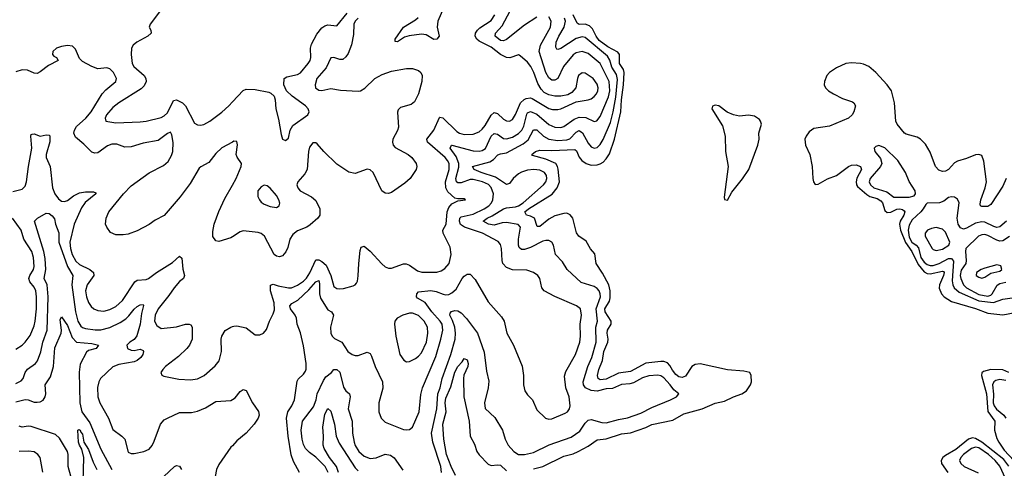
# Model space of a CAD drawing. Header units: inches. Extents: x 1843162 to 1959474, y 907081 to 1016326.
# Tile 131 of 256: x 1878594 to 1885099, y 952878 to 955839. Entities that reach past the tile are written whole.
import ezdxf

# ---------------------------------------------------------------- set-up
doc = ezdxf.new("R2010")
doc.units = ezdxf.units.IN
doc.header["$MEASUREMENT"] = 0
doc.layers.add('B8975', color=7, linetype='Continuous')
doc.layers.add('B8985', color=7, linetype='Continuous')

msp = doc.modelspace()

# ---------------------------------------------------------------- linework, layer by layer
at = {"layer": 'B8975', "color": 5}
for points, elevation in [([(1879530.6, 955909.4), (1879457.3, 955810), (1879450.7, 955790), (1879460.7, 955770), (1879462.8, 955750), (1879440.7, 955730), (1879369.3, 955690.7), (1879343.1, 955670), (1879333.7, 955650), (1879330.3, 955610), (1879336.5, 955550), (1879349, 955530), (1879416.9, 955470), (1879428.4, 955450), (1879429.4, 955430), (1879416.9, 955403.1), (1879396.3, 955383.7), (1879250, 955289.7), (1879210, 955258.9), (1879168.9, 955210), (1879159.3, 955190), (1879164, 955170), (1879230, 955157.7), (1879390, 955163.8), (1879430, 955168.4), (1879530, 955194), (1879550, 955204.7), (1879570, 955223.9), (1879610, 955306), (1879630, 955311), (1879670, 955291), (1879689.6, 955269.6), (1879750, 955155.5), (1879770, 955144.2), (1879790, 955142.7), (1879810, 955147.7), (1879850, 955169), (1879930, 955228.5), (1879975.1, 955270), (1880000, 955296.7)], 640), ([(1880000, 955031), (1879930, 954992.2), (1879890, 954955.8), (1879843.5, 954896.5), (1879791.1, 954868.9), (1879780.9, 954859.1), (1879721.1, 954758.9), (1879654.6, 954670), (1879550, 954547.1), (1879490, 954515), (1879450, 954486.8), (1879370, 954446.5), (1879310, 954422.7), (1879278.3, 954418.3), (1879230, 954419.5), (1879195.3, 954435.3), (1879169.1, 954469.1), (1879162.3, 954490), (1879165.8, 954530), (1879183, 954570), (1879279.3, 954690), (1879330, 954741.8), (1879450, 954828.7), (1879544.3, 954875.7), (1879576.2, 954903.8), (1879598.4, 954941.6), (1879605.8, 954970), (1879607.6, 955027.6), (1879599.4, 955079.4), (1879590, 955096.5), (1879570, 955088.5), (1879510, 955042.3), (1879410, 955024.1), (1879330, 954998.9), (1879290, 954996.6), (1879236.4, 955016.4), (1879202.8, 955017.2), (1879173.8, 955006.2), (1879110, 954960.7), (1879090, 954958.5), (1879070, 954964.9), (1879017.8, 955017.8), (1878963.3, 955063.3), (1878952.9, 955090), (1878956, 955110), (1878970, 955135.1), (1879030.8, 955189.2), (1879066.9, 955230), (1879138.8, 955350), (1879163.3, 955376.7), (1879228.6, 955430), (1879234.2, 955450), (1879213.1, 955490), (1879190, 955514.3), (1879170, 955521.7), (1879110, 955514.3), (1879070, 955529.5), (1879010, 955563.7), (1878990, 955582), (1878963.9, 955643.9), (1878943.7, 955663.7), (1878910, 955667.7), (1878870, 955661.8), (1878837.3, 955650), (1878813.2, 955630), (1878811, 955610), (1878818.9, 955598.9), (1878837, 955590), (1878849.6, 955570), (1878784.4, 955535.6), (1878730, 955494.6), (1878710, 955484.7), (1878690, 955485.2), (1878645, 955505), (1878610, 955508.7), (1878570, 955495.4)], 620), ([(1878550, 954704.7), (1878610, 954721.6), (1878630, 954740.3), (1878640.2, 954770), (1878651.7, 954870), (1878675.7, 954990), (1878667, 955070), (1878670, 955080.7), (1878676.6, 955083.4), (1878690, 955084.9), (1878730, 955071.3), (1878770, 955078.2), (1878790, 955077.6), (1878793.1, 955073.1), (1878792.5, 955032.5), (1878769.6, 954950), (1878770.1, 954930), (1878795.7, 954870), (1878810.1, 954730), (1878826.5, 954690), (1878850, 954657.2), (1878870, 954641.5), (1878890, 954638.6), (1878910, 954645.8), (1878950, 954675.6), (1878990, 954696), (1879030, 954703.8), (1879082.3, 954702.3), (1879096.5, 954696.5), (1879097.7, 954690), (1879027.6, 954632.4), (1879002.8, 954597.2), (1878954.9, 954490), (1878925.2, 954370), (1878930.1, 954330), (1878942, 954290), (1878966.3, 954246.3), (1878990, 954223.4), (1879058.8, 954190), (1879081.7, 954170), (1879084.2, 954150), (1879039.4, 954090), (1879030.1, 954050), (1879036.1, 954010), (1879050, 953972), (1879066.5, 953946.5), (1879084, 953930), (1879110, 953919), (1879150, 953915.8), (1879190, 953925.7), (1879230, 953945.1), (1879273.5, 953986.5), (1879355.1, 954110), (1879370, 954119.8), (1879430, 954123.6), (1879445.4, 954130), (1879498, 954170), (1879602.9, 954237.1), (1879650, 954278.9), (1879665.1, 954265.1), (1879672.4, 954192.4), (1879683.5, 954150), (1879676.1, 954130), (1879649.5, 954110.5), (1879614, 954070), (1879580.8, 954019.2), (1879510, 953929.8), (1879489.1, 953890), (1879486, 953850), (1879501.2, 953821.2), (1879530, 953800.9), (1879630, 953812.6), (1879690.3, 953830.3), (1879714.8, 953830), (1879724.2, 953824.2), (1879732.8, 953810), (1879733.9, 953730), (1879715.5, 953690), (1879698.2, 953670), (1879643.7, 953616.3), (1879558.5, 953550), (1879539.5, 953530), (1879526, 953510), (1879533.8, 953493.8), (1879545.8, 953485.8), (1879645.7, 953465.7), (1879722, 953462), (1879770, 953468.1), (1879812.1, 953490), (1879886.1, 953553.9), (1879912, 953588), (1879927.2, 953650), (1879926, 953730), (1879929.6, 953750), (1879952.5, 953787.5), (1879989.2, 953810), (1880000, 953813.6)], 580), ([(1880000, 954406.3), (1879990, 954399.6), (1879910, 954374.9), (1879890, 954380.3), (1879870, 954407.7), (1879870, 954442), (1879879.2, 954490), (1879910, 954574), (1879950, 954659.3), (1880000, 954746.6)], 620), ([(1878570, 953665.2), (1878610, 953691.3), (1878629.8, 953710), (1878664.5, 953755.5), (1878690, 953818), (1878697.5, 953850), (1878704.5, 953930), (1878705.3, 954010), (1878700.1, 954050), (1878690, 954074.5), (1878661.6, 954110), (1878655.2, 954130), (1878661.6, 954150), (1878685.5, 954190), (1878689.5, 954210), (1878686.5, 954270), (1878675.4, 954310), (1878622.9, 954390), (1878603.4, 954450), (1878547.9, 954530)], 580), ([(1878570, 953438.6), (1878604.5, 953455.5), (1878616.5, 953470), (1878631.5, 953510), (1878646.4, 953533.6), (1878699.1, 953570), (1878712.2, 953587.8), (1878733.7, 953646.3), (1878746.9, 953710), (1878775.6, 953790), (1878781.8, 954010), (1878775.3, 954090), (1878756.3, 954130), (1878767.6, 954190), (1878763.1, 954263.1), (1878753.4, 954310), (1878692.7, 954510), (1878712.7, 954530), (1878770, 954563), (1878790, 954559.3), (1878810, 954543.8), (1878824.2, 954524.2), (1878831.9, 954490), (1878853.2, 954433.2), (1878853.3, 954370), (1878909.5, 954209.5), (1878945.6, 954150), (1878938.6, 954090), (1878963, 953910), (1878979.6, 953850), (1878997.4, 953817.4), (1879010, 953807.2), (1879030, 953801.2), (1879092.7, 953792.7), (1879130, 953792.8), (1879190, 953807.9), (1879259, 953841), (1879295.7, 953864.3), (1879316.4, 953883.6), (1879350, 953928.3), (1879370, 953945.2), (1879390, 953956.5), (1879410, 953959.1), (1879413.4, 953953.4), (1879400.1, 953899.9), (1879390, 953829.6), (1879367.4, 953752.6), (1879351.3, 953728.7), (1879321.5, 953710), (1879302.4, 953690), (1879307.7, 953670), (1879330, 953657.2), (1879350, 953655), (1879390, 953664.2), (1879410, 953656.3), (1879413.1, 953650), (1879406.9, 953630), (1879393.7, 953610), (1879370.2, 953590), (1879350, 953580.4), (1879250, 953562.4), (1879210, 953547.8), (1879129.2, 953470), (1879118.2, 953450), (1879109.4, 953410.6), (1879110.2, 953350), (1879124.2, 953310), (1879181.6, 953210), (1879210, 953135.3), (1879270.3, 953090), (1879288.9, 953070), (1879310, 952985.5), (1879330, 952977.1), (1879350, 952976.4), (1879415.3, 952990), (1879450, 953004.4), (1879470, 953028), (1879483.1, 953056.9), (1879524.4, 953170), (1879550, 953198), (1879570, 953210.3), (1879650, 953246), (1879730, 953246.9), (1879770, 953256.1), (1879822.3, 953277.7), (1879890, 953319), (1879990, 953326.9), (1880000, 953332.9)], 560), ([(1878570, 953316.1), (1878630, 953332.8), (1878650, 953330.9), (1878690, 953314), (1878710, 953314.4), (1878730, 953317.8), (1878750, 953328.3), (1878762.2, 953350), (1878767, 953370), (1878763.7, 953430), (1878797.6, 953482.4), (1878817.3, 953550), (1878826.9, 953673.1), (1878867.4, 953770), (1878870.7, 953790.7), (1878862.7, 953857.3), (1878870, 953877.1), (1878910, 953820.8), (1878942.1, 953742.1), (1878970, 953710.1), (1879070, 953702.4), (1879114.4, 953690), (1879099.1, 953670), (1879050, 953656.3), (1879036.1, 953643.9), (1878994.2, 953565.8), (1878986.6, 953513.4), (1878991, 953310), (1879006, 953250), (1879058, 953178), (1879130, 953004.9), (1879204.1, 952870)], 540), ([(1878932.8, 952827.2), (1878915.7, 952890), (1878914.4, 952970), (1878909.9, 952990), (1878857, 953077), (1878830, 953101.6), (1878670, 953154.8), (1878650, 953156.5), (1878610, 953150.7), (1878590, 953156.8)], 540), ([(1879014.5, 952790), (1879017.5, 952950), (1879004.2, 953004.2), (1878988.6, 953030), (1878982.5, 953050), (1878979.3, 953130), (1878984.9, 953135.1), (1878994.6, 953130), (1878997.6, 953117.6), (1879010, 953102.8), (1879018.2, 953050), (1879050, 953003.2), (1879079.9, 952919.9), (1879103.1, 952870)], 520), ([(1878747.5, 952852.5), (1878729.6, 952950), (1878714.5, 952970), (1878690, 952987.3), (1878652.1, 952992.1), (1878590, 952988.7)], 560), ([(1880000, 953027.3), (1879990, 953016.8), (1879910, 952902.4), (1879895.5, 952870), (1879878.5, 952790), (1879831.8, 952730), (1879820.2, 952679.8), (1879812, 952588), (1879798.5, 952510), (1879792.8, 952430), (1879794.9, 952410), (1879810.3, 952370), (1879810.4, 952310), (1879820.4, 952270), (1879830, 952256.3), (1879841, 952250), (1879888, 952250), (1879910, 952257.4), (1879950.6, 952289.4), (1880000, 952296.7)], 560), ([(1879479.5, 952760.5), (1879617.2, 952890), (1879630, 952897.8), (1879650, 952891.6), (1879662.8, 952870)], 540)]:
    msp.add_lwpolyline(points, dxfattribs=dict(at, elevation=elevation))
at = {"layer": 'B8985', "color": 5}
for points, elevation in [([(1881410, 955950.8), (1881356.8, 955830), (1881353.1, 955790), (1881366.1, 955730), (1881350, 955710.6), (1881330, 955708.3), (1881279.1, 955739.1), (1881250, 955744.5), (1881166.6, 955733.4), (1881137, 955723), (1881090, 955692.4), (1881075.5, 955695.5), (1881074.5, 955710), (1881129.9, 955790), (1881210, 955838.2), (1881225.9, 955854.1)], 580), ([(1882010, 955856.4), (1881930, 955803.4), (1881810, 955709.3), (1881790, 955698.4), (1881770, 955701.3), (1881735.4, 955730), (1881738.7, 955750), (1881782, 955798), (1881851.8, 955930)], 560), ([(1880000, 955296.7), (1880070, 955371.8), (1880090, 955380.9), (1880150, 955378), (1880240.3, 955360.3), (1880254.1, 955354.1), (1880275.1, 955335.1), (1880282.3, 955310), (1880286.5, 955250), (1880303.4, 955183.4), (1880320.9, 955080.9), (1880330.8, 955050.8), (1880350, 955041), (1880370, 955058), (1880382.4, 955110), (1880400, 955140), (1880498.3, 955210), (1880507.1, 955230), (1880501, 955250), (1880483.5, 955270), (1880394, 955334), (1880356.3, 955370), (1880339.7, 955410), (1880342.4, 955450), (1880359.2, 955460.8), (1880430, 955477.1), (1880450, 955487.7), (1880501.2, 955550), (1880512.8, 955570), (1880517.8, 955590), (1880515.7, 955650), (1880521.9, 955678.1), (1880556.6, 955743.4), (1880590, 955784.4), (1880610, 955799.3), (1880630, 955804.9), (1880690, 955799.3), (1880757.1, 955882.9)], 640), ([(1880000, 953813.6), (1880010, 953817), (1880030, 953817.6), (1880090, 953806), (1880150, 953759.5), (1880181.7, 953758.3), (1880206, 953770), (1880226, 953794), (1880244.7, 953850), (1880270, 953898), (1880276.9, 953923.1), (1880274.6, 953970), (1880250.8, 954050), (1880252.2, 954087.8), (1880270, 954092.8), (1880302, 954082), (1880370.3, 954069.7), (1880391.2, 954070), (1880430, 954086.8), (1880470, 954114.3), (1880490, 954134.1), (1880511.8, 954168.2), (1880550, 954254.7), (1880570, 954254.5), (1880590, 954243.3), (1880618.2, 954218.2), (1880649.3, 954150), (1880670, 954078.3), (1880690, 954065.2), (1880710, 954063.5), (1880734.5, 954065.4), (1880797.8, 954082.2), (1880811.1, 954088.9), (1880820.1, 954099.9), (1880826.3, 954113.7), (1880831.3, 954148.7), (1880834.5, 954230), (1880844.6, 954315.4), (1880850, 954337.3), (1880870, 954343.8), (1880910, 954312), (1880987.1, 954227.1), (1881010, 954207.7), (1881030, 954199.6), (1881050, 954199), (1881130, 954227), (1881146.9, 954226.9), (1881170, 954218.4), (1881221.8, 954181.8), (1881252, 954172), (1881350, 954172.9), (1881379.5, 954180.5), (1881404, 954196), (1881430.8, 954229.2), (1881444, 954290), (1881438.2, 954338.2), (1881392.8, 954430), (1881389.8, 954450), (1881412.2, 954490), (1881418.4, 954570), (1881430, 954599.6), (1881450, 954623.9), (1881490, 954643.8), (1881539, 954650), (1881530, 954657.2), (1881490, 954656.2), (1881470, 954662), (1881423.3, 954703.3), (1881410.2, 954730.2), (1881406.5, 954770), (1881431.2, 954850), (1881431.4, 954890), (1881421.6, 954910), (1881404.4, 954930), (1881288.6, 955030), (1881284.9, 955050), (1881329.6, 955110.4), (1881367.3, 955192.7), (1881370, 955195.5), (1881390, 955190.9), (1881482.1, 955102.1), (1881500.8, 955090), (1881530, 955081.5), (1881590, 955083.7), (1881630, 955098.3), (1881650, 955115.9), (1881670, 955140.9), (1881710, 955209.4), (1881730, 955225.5), (1881750, 955219.5), (1881790, 955181.7), (1881810, 955171.5), (1881830, 955170.1), (1881850, 955180.2), (1881870, 955212.4), (1881903.4, 955290), (1881927.5, 955312.5), (1881941.5, 955318.5), (1881970, 955322.4), (1881979.7, 955319.7), (1882090, 955253.9), (1882113.6, 955246.4), (1882150, 955245.5), (1882170, 955250.2), (1882270, 955297.6), (1882350, 955309.4), (1882370, 955317.7), (1882390, 955331.2), (1882405.7, 955350), (1882414.5, 955370), (1882416.1, 955390), (1882410, 955413.7), (1882382.8, 955450), (1882330, 955486.8), (1882310, 955487.6), (1882286.5, 955470), (1882279, 955450), (1882269.4, 955390), (1882242.6, 955357.4), (1882215.9, 955344.1), (1882170, 955334.8), (1882130, 955334.1), (1882090, 955342.7), (1882059.1, 955359.1), (1882039.6, 955379.6), (1882017.7, 955417.7), (1881992, 955490), (1881971.1, 955531.1), (1881950, 955558.4), (1881900, 955600), (1881890, 955606.4), (1881832.5, 955587.5), (1881810, 955589.1), (1881770, 955609.9), (1881710, 955658.2), (1881630, 955696.7), (1881614.5, 955710), (1881604.1, 955730), (1881605.4, 955750), (1881618.1, 955770), (1881634.8, 955785.2), (1881710, 955833.4), (1881732.5, 955870)], 580), ([(1880830.8, 955849.2), (1880811.7, 955830), (1880802.3, 955810), (1880799.8, 955740.2), (1880787.6, 955672.4), (1880763.9, 955616.1), (1880750, 955593.8), (1880730, 955576.9), (1880710, 955576.5), (1880670, 955589.3), (1880650, 955586.7), (1880618.1, 955521.9), (1880557.6, 955450), (1880545.8, 955410), (1880547.7, 955390), (1880570, 955374.4), (1880590, 955372.1), (1880650, 955384), (1880713.5, 955373.5), (1880830, 955367), (1880844.9, 955370), (1880873.8, 955386.2), (1880941.5, 955450), (1880990, 955478.2), (1881050, 955499.6), (1881150, 955517), (1881190, 955515.9), (1881230, 955503.5), (1881244.7, 955490), (1881252.8, 955470), (1881251.8, 955431.8), (1881230, 955350.3), (1881203.4, 955296.6), (1881181.5, 955278.5), (1881110, 955259.4), (1881095.5, 955244.5), (1881090.5, 955229.5), (1881096, 955130), (1881091.5, 955108.5), (1881060.6, 955050), (1881056.6, 955030), (1881062.3, 955010), (1881075.8, 954995.8), (1881160.3, 954950), (1881184.2, 954930), (1881213, 954890), (1881217.1, 954870), (1881212.7, 954850), (1881174.5, 954790), (1881139.7, 954760.3), (1881050, 954699.6), (1881030, 954691.7), (1881010, 954693.4), (1880986.5, 954710), (1880930.1, 954830.1), (1880910, 954849.1), (1880890, 954851.9), (1880810, 954824.1), (1880770, 954832.8), (1880690, 954886.4), (1880603.2, 954970), (1880559, 955019), (1880550, 955026.3), (1880530, 955026.3), (1880510, 954997.6), (1880502.5, 954970), (1880492.8, 954850), (1880477.6, 954822.4), (1880432.9, 954770), (1880426, 954750), (1880431.4, 954730), (1880448.2, 954710), (1880521.5, 954670), (1880550, 954646.4), (1880577.3, 954590), (1880576.5, 954550), (1880564.7, 954530), (1880514.5, 954485.5), (1880490.4, 954469.6), (1880430, 954445.6), (1880398.1, 954421.9), (1880379.9, 954390), (1880365.2, 954334.8), (1880352.8, 954307.2), (1880330, 954280.9), (1880310, 954273.8), (1880290, 954278), (1880275.6, 954290), (1880210.8, 954410), (1880190, 954427.7), (1880170, 954435.3), (1880070, 954446), (1880050, 954439.5), (1880000, 954406.3)], 620), ([(1880442.9, 952850), (1880402.6, 952922.6), (1880387.2, 952967.2), (1880368.1, 953090), (1880356.1, 953210), (1880365.8, 953250), (1880392.3, 953290), (1880409.8, 953330), (1880426.7, 953453.3), (1880434, 953466), (1880470, 953499.5), (1880481.7, 953518.3), (1880487.3, 953532.7), (1880488.1, 953570), (1880470, 953687.3), (1880450, 953772.4), (1880426.9, 953830), (1880423.7, 953870), (1880414.5, 953890), (1880383.4, 953930), (1880379.1, 953950), (1880393, 953967), (1880432.9, 953987.1), (1880503.8, 954056.2), (1880550, 954108.6), (1880570, 954117.4), (1880575.9, 954095.9), (1880575.4, 954030), (1880582.1, 954002.1), (1880630, 953924.7), (1880653.7, 953910), (1880668.2, 953890), (1880648.3, 953810), (1880649.6, 953770), (1880659.8, 953750), (1880675.1, 953735.1), (1880723.2, 953710), (1880763.2, 953650), (1880790, 953629.1), (1880810, 953622), (1880830, 953623.2), (1880890, 953644.9), (1880910, 953634.9), (1880919.4, 953619.4), (1880943.1, 953550), (1880991, 953450), (1880992.6, 953407.4), (1880967.7, 953310), (1880966.3, 953250), (1880983.1, 953210), (1881010, 953182.4), (1881130, 953134.6), (1881150, 953131.8), (1881170, 953135.3), (1881190, 953150.4), (1881234.6, 953250), (1881245, 953365), (1881254.6, 953410), (1881344.1, 953615.9), (1881377.6, 953730), (1881389.4, 953790), (1881384.5, 953830), (1881373.4, 953850), (1881317.2, 953910), (1881272.8, 953972.8), (1881222.2, 954002.2), (1881216.1, 954010), (1881218.3, 954030), (1881230, 954042.6), (1881310, 954050.7), (1881346, 954046), (1881393.2, 954026.8), (1881410, 954023.5), (1881430, 954026.2), (1881450, 954035.4), (1881478.9, 954061.1), (1881517.2, 954130), (1881530, 954147), (1881550, 954160.4), (1881570, 954159.3), (1881604.3, 954124.3), (1881690, 953977.1), (1881777.6, 953877.6), (1881796.1, 953850), (1881813.6, 953770), (1881857.2, 953690), (1881913, 953553), (1881922.8, 953490), (1881922.6, 953430), (1881932.2, 953390), (1881950, 953363.8), (1881983.1, 953330), (1882010, 953264), (1882067.3, 953210), (1882090, 953203.7), (1882110, 953205.7), (1882198.7, 953241.3), (1882213.3, 953250), (1882226.6, 953270), (1882230.7, 953290.7), (1882225, 953350), (1882202, 953410), (1882194, 953486), (1882202.5, 953517.5), (1882265.7, 953630), (1882295.6, 953710), (1882299.9, 953750), (1882296.8, 953830), (1882305.5, 953890), (1882298.5, 953930), (1882272, 953950), (1882130, 954011.3), (1882060.3, 954050), (1882043.7, 954070), (1882030, 954131.8), (1882018.3, 954150), (1881990, 954170.8), (1881945.4, 954185.4), (1881850, 954189.1), (1881810, 954202.7), (1881786.8, 954230), (1881781.2, 954250), (1881777.9, 954330), (1881770, 954355.1), (1881755.8, 954375.8), (1881652.3, 954430), (1881532.5, 954470), (1881507.5, 954487.5), (1881499.7, 954510), (1881502, 954530), (1881510, 954538.7), (1881590, 954556.1), (1881663.4, 954590), (1881694, 954610), (1881711.8, 954630), (1881720.5, 954650), (1881723.9, 954690), (1881710, 954731.8), (1881691.2, 954751.2), (1881651.6, 954770), (1881590, 954785.1), (1881570, 954784.1), (1881510, 954762.5), (1881490, 954761.9), (1881479.9, 954770), (1881476.2, 954790), (1881495.1, 954864.9), (1881495.9, 954890), (1881477.1, 954937.1), (1881438.9, 954990), (1881447, 955010), (1881450, 955010.8), (1881590, 954973.8), (1881630, 954970.6), (1881650, 954975.4), (1881670.8, 954989.2), (1881708.2, 955070), (1881730, 955087.6), (1881750, 955082.6), (1881790, 955054.6), (1881810, 955052.2), (1881850, 955063.9), (1881890, 955087.1), (1881911, 955109), (1881924.1, 955135.9), (1881944.4, 955215.6), (1881950, 955225), (1881968, 955232), (1882010, 955214.7), (1882090, 955147.9), (1882130, 955130.1), (1882170, 955128), (1882190, 955134.2), (1882257.1, 955182.9), (1882290, 955196.7), (1882334.2, 955194.2), (1882390, 955167.1), (1882408.1, 955171.9), (1882430, 955199.6), (1882484.2, 955330), (1882492.4, 955370), (1882487.9, 955430), (1882428.8, 955550), (1882350, 955615.9), (1882310, 955628.7), (1882270, 955619.3), (1882250, 955606.4), (1882186.6, 955530), (1882150, 955451.9), (1882130, 955440.2), (1882110, 955439.9), (1882090, 955454.8), (1882070.6, 955490.6), (1882025.5, 955630), (1882035.1, 955670), (1882101.5, 955790), (1882106.6, 955830), (1882090, 955858.7)], 560), ([(1881382, 952850), (1881377.6, 952890), (1881323.9, 953050), (1881314.6, 953110), (1881349.5, 953270), (1881357.6, 953370), (1881372.2, 953410), (1881386.3, 953470), (1881443, 953630), (1881470.7, 953730), (1881473.9, 953770), (1881469.6, 953810), (1881454.3, 953854.3), (1881435.4, 953890), (1881437.4, 953902.7), (1881447.3, 953912.7), (1881470, 953919.8), (1881490, 953917.8), (1881510, 953904.7), (1881545.9, 953865.9), (1881618.4, 953770), (1881663.9, 953643.9), (1881679.4, 953519.4), (1881693.5, 953453.5), (1881689.1, 953410), (1881664.3, 953310), (1881670, 953273.4), (1881734.5, 953214.5), (1881784.5, 953130), (1881801.2, 953070), (1881822.4, 953030), (1881858.3, 952990), (1881890, 952969.2), (1881928.5, 952968.5), (1881990, 952981.7), (1882092.2, 953032.2), (1882236.8, 953083.2), (1882295.7, 953124.3), (1882330, 953175.8), (1882350, 953196), (1882370, 953200.5), (1882440.8, 953180.8), (1882470, 953179), (1882550, 953200.9), (1882610, 953211.3), (1882698.4, 953241.6), (1882770, 953280.1), (1882895.1, 953330), (1882934, 953350), (1882949.3, 953370), (1882915.3, 953395.3), (1882892, 953430), (1882850, 953475.8), (1882830, 953489.1), (1882810, 953493), (1882750, 953487.9), (1882710, 953476.4), (1882650, 953441.8), (1882624.8, 953435.2), (1882570, 953431.2), (1882510, 953405), (1882470, 953401.9), (1882410, 953386.7), (1882370, 953391.1), (1882332.2, 953410), (1882319.3, 953430), (1882318, 953450), (1882347.8, 953550), (1882374.1, 953610), (1882402.5, 953710), (1882400.7, 953810), (1882411.8, 953850), (1882402.4, 953930), (1882430.8, 954010), (1882430.4, 954030), (1882421.8, 954050), (1882410, 954065), (1882390, 954078.9), (1882304.8, 954104.8), (1882211, 954190), (1882180.6, 954240.6), (1882134, 954290), (1882121.1, 954350), (1882110, 954371.5), (1882090, 954381), (1882070, 954381.6), (1882050, 954376.3), (1881970, 954335.9), (1881930, 954323.4), (1881910, 954323.4), (1881894.9, 954334.9), (1881889.3, 954350), (1881889.9, 954390), (1881903.4, 954470), (1881888.4, 954488.4), (1881810, 954501.2), (1881781.7, 954498.3), (1881730, 954482.7), (1881690.9, 954490), (1881656.4, 954510), (1881682.8, 954530), (1881715.6, 954544.4), (1881790, 954591.6), (1881810, 954597.7), (1881870, 954603.5), (1881890, 954609.8), (1881920.4, 954630), (1882054.8, 954750), (1882070.5, 954770), (1882076.5, 954790), (1882074.7, 954810), (1882062, 954830), (1882030, 954846.9), (1881990.4, 954850.4), (1881950, 954845.2), (1881910, 954833), (1881890, 954820.8), (1881854.6, 954790), (1881830, 954758.4), (1881810, 954751.4), (1881738.7, 954798.7), (1881642.8, 954830), (1881597.4, 954850), (1881585.1, 954870), (1881700, 954900), (1881724, 954916), (1881753.8, 954946.2), (1881770, 954953.9), (1881810, 954960.1), (1881920.4, 955019.6), (1881954.4, 955045.6), (1881990, 955111.7), (1882010, 955113.1), (1882055.9, 955070), (1882090, 955050.9), (1882150, 955041.7), (1882210, 955046.1), (1882230, 955053.3), (1882270, 955097.6), (1882290, 955106.9), (1882312.7, 955092.7), (1882350, 955023.2), (1882370, 955000.6), (1882390, 954991), (1882410, 954996), (1882430, 955014.5), (1882450, 955049.2), (1882498.7, 955161.3), (1882516.1, 955230), (1882532.1, 955327.9), (1882544.7, 955444.7), (1882537.5, 955477.5), (1882506.6, 955526.6), (1882492.9, 955572.9), (1882478.3, 955598.3), (1882330, 955721.1), (1882310, 955725.3), (1882270, 955715.7), (1882170, 955648.2), (1882150, 955641.8), (1882143.9, 955643.9), (1882137.2, 955657.2), (1882139.3, 955690), (1882155.7, 955730), (1882191.1, 955790), (1882199.5, 955830), (1882194.4, 955850)], 540), ([(1881990, 952875.1), (1882049.9, 952890.1), (1882190, 952958.7), (1882250, 952974.6), (1882285.1, 952990), (1882350, 953024.2), (1882410, 953066.7), (1882470, 953072.8), (1882570, 953106.8), (1882630, 953113), (1882730, 953147.5), (1882770, 953167.5), (1882910, 953196.8), (1882982.3, 953237.7), (1883103.5, 953270), (1883190, 953307.5), (1883250, 953322.1), (1883310, 953350.1), (1883366.3, 953370), (1883395.1, 953390), (1883423.5, 953430), (1883428.2, 953450), (1883427.6, 953490), (1883417.2, 953510), (1883378.4, 953518.4), (1883270, 953528.1), (1883090, 953566.8), (1883057.4, 953562.6), (1883034.1, 953550), (1882992.8, 953487.2), (1882970, 953477.6), (1882950, 953482.2), (1882930, 953497.6), (1882906.6, 953526.6), (1882890, 953557.8), (1882874.1, 953574.1), (1882850, 953582.8), (1882830, 953583.7), (1882730, 953573.2), (1882630, 953516.9), (1882550, 953506.7), (1882470, 953466.4), (1882430, 953461.3), (1882415.7, 953470), (1882411.9, 953490), (1882419.6, 953530), (1882445.4, 953590), (1882454, 953650), (1882478.9, 953710), (1882481.9, 953730), (1882475.3, 953770), (1882477.7, 953790), (1882503.1, 953830), (1882502, 953850), (1882462.9, 953910), (1882460.5, 953930), (1882490, 953981), (1882496.4, 954003.6), (1882496.4, 954050), (1882486.8, 954090), (1882445.3, 954165.3), (1882402.3, 954230), (1882394.5, 954294.5), (1882366.5, 954326.5), (1882337.8, 954377.8), (1882289.4, 954409.4), (1882272.4, 954432.4), (1882248.3, 954528.3), (1882232.2, 954552.2), (1882210, 954561.3), (1882190, 954560.5), (1882130, 954544.7), (1882090, 954521.9), (1882030, 954473.6), (1882013.3, 954473.3), (1881994.5, 954530), (1881970, 954543.4), (1881943, 954550), (1881932.7, 954570), (1881955, 954590), (1882111.7, 954688.3), (1882145.9, 954730), (1882159.9, 954770), (1882152.6, 954852.6), (1882148.3, 954870), (1882135.7, 954890), (1882070, 954917.4), (1881982.5, 954942.5), (1881978.3, 954950), (1882001.5, 954970), (1882030, 954978.5), (1882110, 954976.4), (1882262.7, 954982.7), (1882273.9, 954973.9), (1882290.8, 954930.8), (1882308.9, 954910), (1882336.9, 954890), (1882370, 954878.8), (1882410, 954881.3), (1882430, 954887.5), (1882450, 954899.3), (1882470, 954920.5), (1882490, 954954.7), (1882523.7, 955050), (1882566.7, 955230), (1882570.6, 955310.6), (1882583.8, 955410), (1882589, 955490), (1882583.8, 955510), (1882556.2, 955550), (1882556.3, 955610), (1882545.3, 955625.3), (1882480.8, 955660.8), (1882422.6, 955702.6), (1882401.9, 955730), (1882378.3, 955778.3), (1882357.8, 955797.8), (1882330, 955808.4), (1882290, 955807.9), (1882276.4, 955816.4), (1882250.9, 955870.9)], 520), ([(1885110.8, 954790), (1885090, 954740.2), (1885010, 954619.8), (1884990, 954607), (1884950, 954606), (1884943, 954610), (1884940.7, 954620.7), (1884944.2, 954650), (1884973.5, 954730), (1884981.4, 954770), (1884964.9, 954904.9), (1884950, 954943.7), (1884930, 954949.6), (1884910, 954948), (1884850, 954923.1), (1884790, 954905.4), (1884770, 954894), (1884730, 954851.3), (1884710, 954839.1), (1884690, 954837.3), (1884665.7, 954845.7), (1884643.9, 954870), (1884610, 954964.5), (1884578, 955018), (1884546.3, 955050), (1884524.5, 955064.5), (1884450, 955083.5), (1884439.7, 955090), (1884390.9, 955150), (1884383.7, 955170), (1884374.8, 955290), (1884353.3, 955370), (1884326, 955410), (1884249.9, 955490), (1884204.2, 955530), (1884170, 955546.4), (1884150, 955550.7), (1884090, 955554.2), (1884052.7, 955550), (1883990, 955522.1), (1883944.8, 955490), (1883926.3, 955470), (1883910.7, 955430), (1883910.1, 955410), (1883917.6, 955390), (1883937.5, 955370), (1883970, 955349.5), (1884030, 955318.2), (1884096.2, 955296.2), (1884105.5, 955290), (1884117.1, 955270), (1884106, 955230), (1884093.4, 955210), (1884070.9, 955189.1), (1883944.1, 955135.9), (1883840.2, 955119.8), (1883810, 955098.7), (1883789.2, 955070.8), (1883782.3, 955050), (1883784.9, 955010), (1883814.9, 954950), (1883829.1, 954870), (1883835, 954790), (1883839.1, 954770), (1883850, 954750.4), (1883870, 954752.9), (1883931.1, 954788.9), (1883990, 954810.1), (1884070, 954870.1), (1884090, 954879), (1884120, 954880), (1884150.1, 954870.1), (1884155, 954850), (1884125.8, 954794.2), (1884120.5, 954770), (1884123.1, 954750), (1884130, 954737.3), (1884190, 954684.4), (1884210, 954672.9), (1884258.6, 954658.6), (1884283.8, 954643.8), (1884293.8, 954630), (1884310, 954580.1), (1884326.4, 954566.4), (1884350, 954568.4), (1884390, 954588.3), (1884410, 954590.8), (1884426.4, 954586.4), (1884437.2, 954577.2), (1884441.1, 954570), (1884434.6, 954550), (1884410.4, 954510), (1884407.5, 954490), (1884413, 954450), (1884447.6, 954367.6), (1884488.5, 954308.5), (1884530, 954222.4), (1884570, 954174.6), (1884590, 954164), (1884610, 954161.9), (1884690, 954179.6), (1884696.5, 954176.5), (1884701.2, 954170), (1884697.9, 954150), (1884670.4, 954090), (1884670, 954067.7), (1884685.2, 954030), (1884701.5, 954010), (1884750, 953978.1), (1884910, 953932.3), (1884990, 953903), (1885090, 953890.6), (1885170, 953906.4)], 520), ([(1880000, 954746.6), (1880024.8, 954790), (1880058, 954870), (1880060.3, 954890), (1880031.2, 954931.2), (1880023.6, 954950), (1880033.6, 955013.6), (1880030, 955035.5), (1880010, 955036.5), (1880000, 955031)], 620), ([(1885114.4, 954510), (1885070, 954471.9), (1885050, 954468.5), (1885030, 954473.5), (1884970, 954502.4), (1884950, 954505.7), (1884910, 954495.6), (1884850, 954463.2), (1884830, 954457.2), (1884810, 954465.4), (1884795.3, 954490), (1884787.4, 954530), (1884800.7, 954630), (1884790, 954653.8), (1884770, 954667.2), (1884750, 954670.5), (1884730, 954664.5), (1884699, 954641), (1884670.2, 954629.8), (1884590, 954627.8), (1884579.9, 954620.1), (1884564.3, 954590), (1884547.4, 954570), (1884490, 954518.3), (1884470, 954482.7), (1884463.7, 954450), (1884470, 954402.8), (1884488.9, 954370), (1884518.1, 954350), (1884532.9, 954332.9), (1884548.5, 954270), (1884570, 954239.2), (1884590, 954223.8), (1884610, 954217.6), (1884630, 954217.6), (1884670, 954230.7), (1884730, 954262.8), (1884750, 954263.3), (1884764.6, 954244.6), (1884754.6, 954114.6), (1884758.8, 954090), (1884768.8, 954070), (1884801.2, 954041.2), (1884930, 953983.3), (1885027.6, 953972.4), (1885090, 953994.6), (1885210, 954012.6)], 540), ([(1885132.9, 954407.1), (1885090, 954379.6), (1885070, 954377.6), (1885050, 954383.4), (1884990, 954414.5), (1884970, 954420.6), (1884950, 954419), (1884928.8, 954410), (1884846, 954330), (1884842, 954310), (1884847.1, 954250), (1884844.5, 954230), (1884814.3, 954185.7), (1884808.3, 954151.7), (1884811.4, 954130), (1884828.9, 954090), (1884850.5, 954070), (1884930, 954026.2), (1884990, 954014.6), (1885010, 954020.9), (1885019.9, 954030), (1885052.1, 954087.9), (1885070, 954096.9), (1885110, 954106.8)], 560), ([(1881474.5, 952830), (1881444.2, 952890), (1881414.7, 952970), (1881397.5, 953070), (1881389.9, 953170), (1881410.9, 953250), (1881404.9, 953310), (1881410, 953340.7), (1881443.2, 953416.8), (1881470, 953512.1), (1881489.5, 953550), (1881518.2, 953581.8), (1881530, 953603.8), (1881550, 953594), (1881556.3, 953570), (1881554.5, 953550), (1881528, 953492), (1881525.4, 953470), (1881529.6, 953349.6), (1881562.9, 953190), (1881570.9, 953090), (1881598.6, 953038.6), (1881614.7, 952990), (1881630, 952967.5), (1881690, 952906.4), (1881710, 952896), (1881750, 952901), (1881770, 952898.1), (1881810, 952860.7)], 520), ([(1880632.1, 952850), (1880612.1, 952890), (1880550, 952951.9), (1880510, 952982.4), (1880483, 953010), (1880470, 953035.4), (1880460.4, 953070), (1880454.9, 953130), (1880463.8, 953190), (1880535.2, 953284.8), (1880552, 953330), (1880559.6, 953370), (1880601.7, 953458.3), (1880617.6, 953482.4), (1880654.3, 953510), (1880670, 953529.3), (1880690, 953529.3), (1880710, 953512), (1880733.1, 953413.1), (1880749.4, 953389.4), (1880773.1, 953370), (1880777.6, 953350), (1880765.4, 953270), (1880790.2, 953190), (1880792.8, 953110), (1880803.4, 953050), (1880810, 953029.2), (1880834.4, 952990), (1880870, 952959.1), (1880910, 952942.8), (1880950, 952947), (1881010, 952971.9), (1881044.4, 952964.4), (1881067.6, 952947.6), (1881125.6, 952865.6)], 540), ([(1885130, 953510.2), (1885090, 953528.3), (1885010, 953531.1), (1884962.8, 953517.2), (1884951.9, 953508.1), (1884948.3, 953490), (1884981.7, 953370), (1884990, 953253.7), (1885036.9, 953190), (1885035.3, 953130), (1885050, 953075.2), (1885062.4, 953050), (1885099.1, 952999.1), (1885161.6, 952930)], 520), ([(1885110, 953458), (1885070, 953463.6), (1885042.9, 953457.1), (1885030, 953449.8), (1885020.3, 953430), (1885027, 953367), (1885026.8, 953310), (1885031.4, 953291.4), (1885048.2, 953268.2), (1885095.7, 953230), (1885108.5, 953210)], 540), ([(1880000, 953332.9), (1880017, 953343), (1880050, 953384.4), (1880070, 953398), (1880091.3, 953391.3), (1880131.5, 953311.5), (1880173, 953253), (1880177.3, 953230), (1880170.2, 953210), (1880143.9, 953170), (1880090.3, 953110), (1880030, 953058.7), (1880000, 953027.3)], 560), ([(1880700.2, 952850), (1880688.1, 952890), (1880640.6, 952950), (1880605.4, 953010), (1880600.1, 953030), (1880601.7, 953090), (1880597, 953150), (1880610, 953235.5), (1880630, 953273.4), (1880650, 953255.5), (1880674.4, 953170), (1880685.8, 953090), (1880704.5, 953044.5), (1880810, 952881.1), (1880830, 952862)], 520), ([(1885130, 952892.6), (1885095.5, 952935.5), (1884950, 953051.7), (1884910, 953075.1), (1884890, 953078.8), (1884862.6, 953070), (1884778.5, 953001.5), (1884710, 952963.8), (1884693.2, 952950), (1884682.3, 952930), (1884684.6, 952910), (1884727.2, 952850)], 520), ([(1885107, 952810), (1885070, 952892), (1885037.9, 952930), (1884994.3, 952970), (1884930, 953013), (1884910, 953017.6), (1884882, 953010), (1884830.8, 952970), (1884812.2, 952950), (1884803.5, 952930), (1884811, 952910), (1884835, 952890), (1884927.7, 952847.7)], 540)]:
    msp.add_lwpolyline(points, dxfattribs=dict(at, elevation=elevation))
for points, elevation in [([(1883190, 955274), (1883171, 955269), (1883167.3, 955250), (1883237.7, 955137.7), (1883255.3, 955070), (1883256.9, 954970), (1883274.9, 954870), (1883248.5, 954668.5), (1883251.3, 954651.3), (1883270, 954647.3), (1883298.5, 954701.5), (1883370, 954788.9), (1883412.2, 954850), (1883471.1, 955011.1), (1883479.8, 955050), (1883478.2, 955090), (1883496, 955150), (1883489.6, 955170), (1883480.9, 955180.9), (1883450, 955202), (1883410, 955209.6), (1883350, 955203), (1883310, 955211.3), (1883267.7, 955227.7), (1883212.7, 955270)], 520), ([(1884270, 955009.5), (1884250, 955002.7), (1884239.1, 954990), (1884244.4, 954970), (1884282.2, 954922.2), (1884290.3, 954890), (1884282.3, 954870), (1884213.1, 954790), (1884207.1, 954770), (1884214.4, 954750), (1884236.9, 954730), (1884322.5, 954702.5), (1884370, 954667.3), (1884470, 954668.8), (1884503.9, 954676.1), (1884513.3, 954690), (1884509.6, 954710), (1884471.8, 954771.8), (1884446.2, 954830), (1884396.8, 954910), (1884310, 954992.8)], 540), ([(1880210, 954746), (1880190, 954736), (1880168.2, 954710), (1880168.4, 954671.6), (1880178, 954650), (1880190, 954634), (1880210, 954621.6), (1880250, 954606), (1880290, 954598.8), (1880308.7, 954610), (1880312.7, 954627.3), (1880307, 954650), (1880290, 954679.5), (1880250, 954726.6), (1880230, 954742.7)], 640), ([(1884650, 954467.5), (1884618.3, 954461.7), (1884592, 954450), (1884576.5, 954430), (1884576.5, 954410), (1884622.9, 954330), (1884630, 954322.6), (1884650, 954315.2), (1884690, 954325.6), (1884732.6, 954350), (1884740.4, 954370), (1884710, 954437.2), (1884690, 954456.8)], 560), ([(1885050, 954221.3), (1884970, 954199.8), (1884945.7, 954190), (1884915.3, 954170), (1884914.4, 954150), (1884930, 954140.2), (1884950, 954132.6), (1884970, 954139.7), (1885010, 954165.4), (1885070, 954179), (1885082.6, 954190), (1885075.6, 954215.6)], 580), ([(1881190, 953901.8), (1881170, 953901.4), (1881125.5, 953890), (1881087.3, 953870), (1881073, 953850), (1881070.3, 953830), (1881080.2, 953750), (1881106.9, 953630), (1881131.4, 953591.4), (1881150, 953582), (1881170, 953583.6), (1881210, 953602.8), (1881230, 953617.8), (1881250, 953641.2), (1881281.2, 953710), (1881291.9, 953770), (1881287.7, 953810), (1881265.7, 953850), (1881230, 953887)], 580)]:
    msp.add_lwpolyline(points, close=True, dxfattribs=dict(at, elevation=elevation))

doc.saveas('drawing.dxf')
